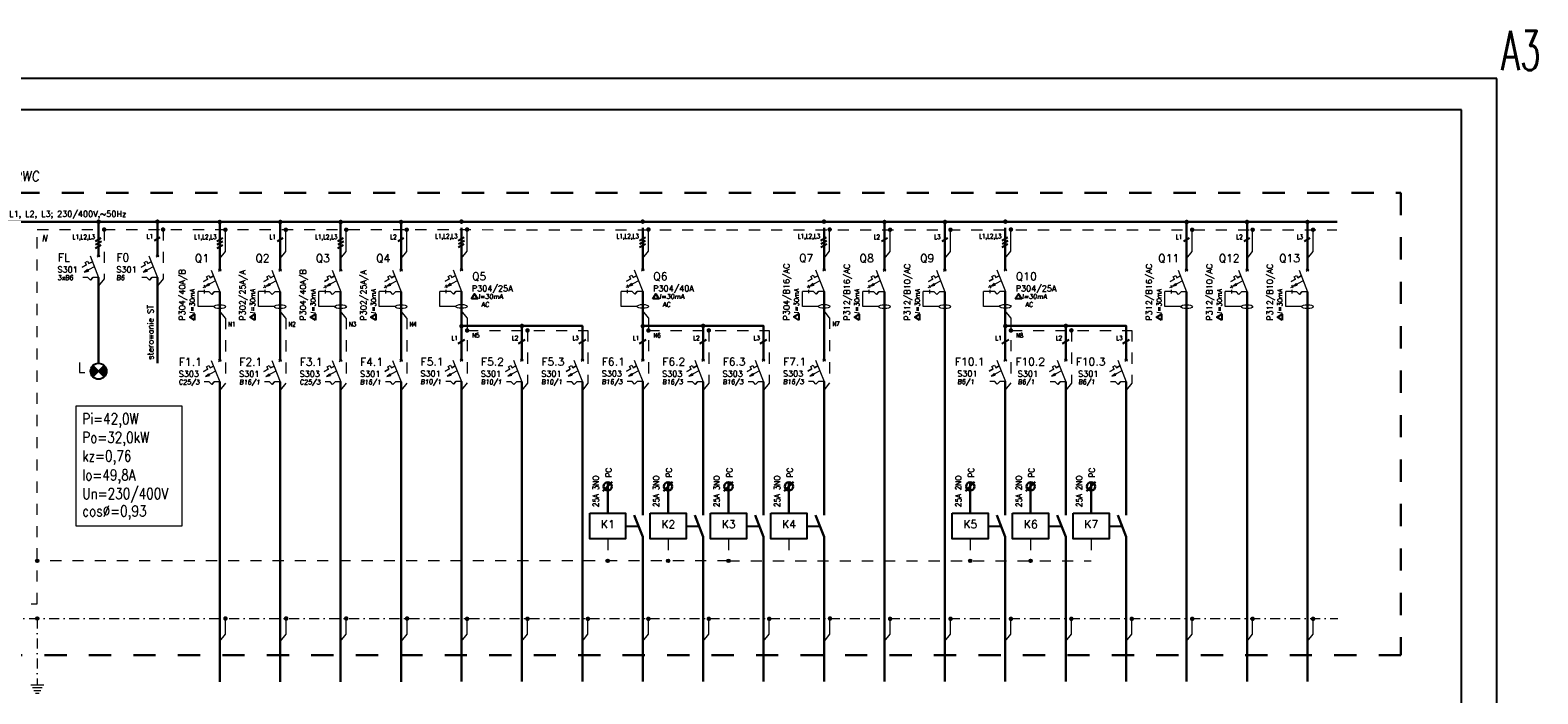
# Model space of a CAD drawing. Extents: x -558982 to 5119495, y -5290134 to 121759.
# Tile 165 of 256: x -486697 to -448428, y -15418 to 1444. Entities that reach past the tile are written whole.
import ezdxf

# ---------------------------------------------------------------- set-up
doc = ezdxf.new("R2010")
doc.units = 0
doc.header["$MEASUREMENT"] = 0
doc.linetypes.add('DASHDOT', pattern=[25.4, 12.7, -6.35, 0, -6.35])
doc.linetypes.add('Dashed', pattern=[564.444447, 282.222223, -282.222223])
for name, color, linetype, lineweight in [('$ IE INSTALACJA ELEKTRYCZNA', 1, 'Continuous', 30), ('$ IE_APARATY ELEKTRYCZNE', 7, 'Continuous', 0), ('$ IE_OPISY', 7, 'Continuous', 25), ('$ IE_SCHEMAT', 7, 'Continuous', 0)]:
    doc.layers.add(name, color=color, linetype=linetype, lineweight=lineweight)
doc.layers.add('$ IE TABELA', color=7, linetype='Continuous')
doc.styles.add('R', font='romans.shx', dxfattribs={"width": 0.85})
doc.styles.add('ROMANS', font='romans.shx', dxfattribs={"width": 0.85})

# ---------------------------------------------------------------- blocks, each defined once
blk = doc.blocks.new('lampka sygnalizacyjna')
at = {"layer": '$ IE_APARATY ELEKTRYCZNE', "linetype": 'Continuous', "lineweight": 25}
for points in [[(5543993.8, 5925075.6), (5543979.5, 5925089.9, 0.198912), (5543973.5, 5925075.6, 0.198912), (5543979.5, 5925061.2)], [(5544008.2, 5925061.2, 0.198912), (5544014.1, 5925075.6, 0.198912), (5544008.2, 5925089.9), (5543993.8, 5925075.6)]]:
    blk.add_hatch(color=1, dxfattribs=at).paths.add_polyline_path(points)
at = {"layer": '$ IE_APARATY ELEKTRYCZNE', "color": 1, "linetype": 'Continuous', "lineweight": 25}
for p, q in [((5544008.2, 5925061.2), (5543979.5, 5925089.9)), ((5543979.5, 5925061.2), (5544008.2, 5925089.9))]:
    blk.add_line(p, q, dxfattribs=at)
blk.add_circle((5543993.8, 5925075.6), 20.3, dxfattribs=at)
blk = doc.blocks.new('a3eee')
at = {"layer": '$ IE TABELA'}
for p, q in [((23930.8, 4176.8), (19730.8, 4176.8)), ((23930.8, 1206.8), (23930.8, 4176.8)), ((23840.8, 4096.8), (19890.8, 4096.8)), ((23840.8, 1286.8), (23840.8, 4096.8))]:
    blk.add_line(p, q, dxfattribs=at)
at = {"layer": '$ IE TABELA', "style": 'ROMANS', "width": 0.6168}
blk.add_text('A3', height=100, dxfattribs=at).set_placement((23941.8, 4197.5))
blk = doc.blocks.new('wyłącznik nadprądowy')
at = {"layer": '$ IE_APARATY ELEKTRYCZNE'}
h = blk.add_hatch(color=256, dxfattribs=at)
h.paths.add_polyline_path([(5544320.5, 5925082.2), (5544319.3, 5925084.4), (5544311.5, 5925077.3)])
h.paths.add_polyline_path([(5544320.5, 5925082.2), (5544311.5, 5925077.3), (5544321.7, 5925079.9)])
for p, q in [((5544326.1, 5925118.2), (5544347.7, 5925063.6)), ((5544317, 5925095.7), (5544306.2, 5925089.9)), ((5544306.2, 5925089.9), (5544317, 5925095.7)), ((5544336.9, 5925090.9), (5544311.5, 5925077.3)), ((5544336.9, 5925090.9), (5544311.5, 5925077.3)), ((5544311.5, 5925077.3), (5544319.3, 5925084.4)), ((5544311.5, 5925077.3), (5544321.7, 5925079.9)), ((5544313.8, 5925101.8), (5544319.9, 5925105.1)), ((5544313.8, 5925101.8), (5544319.9, 5925105.1)), ((5544313.8, 5925101.8), (5544319.9, 5925105.1)), ((5544317, 5925095.7), (5544313.8, 5925101.8)), ((5544317, 5925095.7), (5544313.8, 5925101.8)), ((5544317, 5925095.7), (5544313.8, 5925101.8)), ((5544319.3, 5925084.4), (5544321.7, 5925079.9)), ((5544319.9, 5925105.1), (5544323.2, 5925098.9)), ((5544319.9, 5925105.1), (5544323.2, 5925098.9)), ((5544319.9, 5925105.1), (5544323.2, 5925098.9)), ((5544331.9, 5925103.6), (5544323.2, 5925098.9)), ((5544323.2, 5925098.9), (5544331.9, 5925103.6)), ((5544320.7, 5925063.6), (5544308.1, 5925063.6)), ((5544320.7, 5925063.6), (5544308.1, 5925063.6)), ((5544327.1, 5925056.9), (5544320.7, 5925063.6)), ((5544327.1, 5925056.9), (5544320.7, 5925063.6)), ((5544327.1, 5925056.9), (5544333.5, 5925063.6)), ((5544333.5, 5925063.6), (5544327.1, 5925056.9)), ((5544347.7, 5925063.6), (5544333.5, 5925063.6)), ((5544347.7, 5925063.6), (5544333.5, 5925063.6))]:
    blk.add_line(p, q, dxfattribs=at)
for points in [[(5544344.2, 5925115.7), (5544351, 5925120.7)], [(5544351.1, 5925115.7), (5544344.3, 5925120.7)]]:
    blk.add_lwpolyline(points, dxfattribs=at)
blk = doc.blocks.new('*U1010')
at = {"layer": '$ IE_APARATY ELEKTRYCZNE'}
h = blk.add_hatch(color=256, dxfattribs=at)
h.paths.add_polyline_path([(2.4, 41.5), (1.1, 43.8), (-6.6, 36.7)])
h.paths.add_polyline_path([(2.4, 41.5), (-6.6, 36.7), (3.6, 39.2)])
for p, q in [((8, 77.6), (29.5, 23)), ((-11.9, 49.2), (-1.1, 55)), ((-1.1, 55), (-11.9, 49.2)), ((-10.9, 39.4), (-8.8, 35.5)), ((18.8, 50.3), (-6.6, 36.7)), ((18.8, 50.3), (-6.6, 36.7)), ((-6.6, 36.7), (1.1, 43.8)), ((-6.6, 36.7), (3.6, 39.2)), ((-4.4, 61.1), (1.8, 64.4)), ((-4.4, 61.1), (1.8, 64.4)), ((-4.4, 61.1), (1.8, 64.4)), ((-1.1, 55), (-4.4, 61.1)), ((-1.1, 55), (-4.4, 61.1)), ((-1.1, 55), (-4.4, 61.1)), ((1.1, 43.8), (3.6, 39.2)), ((1.8, 64.4), (5, 58.3)), ((1.8, 64.4), (5, 58.3)), ((1.8, 64.4), (5, 58.3)), ((5, 58.3), (13.8, 63)), ((13.8, 63), (5, 58.3)), ((-25.7, -15), (-25.7, 23.2)), ((-10, 23.2), (-25.7, 23.2)), ((-8.8, 35.5), (-13.8, 32.8)), ((-10, 27.4), (-10, 18.5)), ((-10, 27.4), (-10, 18.5)), ((2.6, 23), (-10, 23)), ((2.6, 23), (-10, 23)), ((-6.8, 31.6), (-8.8, 35.5)), ((9, 16.2), (2.6, 23)), ((9, 16.2), (2.6, 23)), ((15.4, 23), (9, 16.2)), ((9, 16.2), (15.4, 23)), ((29.5, 23), (15.4, 23)), ((29.5, 23), (15.4, 23)), ((15, -15), (-25.7, -15))]:
    blk.add_line(p, q, dxfattribs=at)
for points in [[(26.1, 75.1), (32.8, 80.1)], [(32.9, 75.1), (26.2, 80.1)]]:
    blk.add_lwpolyline(points, dxfattribs=at)
blk.add_ellipse((29.5, -15), major_axis=(-14.5, 0), ratio=0.333333, dxfattribs=at)
blk = doc.blocks.new('jkld')
at = {"layer": '$ IE_SCHEMAT', "color": 7, "linetype": 'Continuous'}
for p, q in [((622.567, 90.395), (622.567, 90.808)), ((622.417, 90.208), (622.567, 90.395))]:
    blk.add_line(p, q, dxfattribs=at)
at = {"layer": '$ IE_SCHEMAT', "color": 7, "linetype": 'Continuous', "const_width": 0.06, "flags": 128}
blk.add_lwpolyline([(622.537, 90.808, 1), (622.597, 90.808, 1)], format="xyb", close=True, dxfattribs=at)
blk = doc.blocks.new('*U1011')
at = {"layer": '$ IE_APARATY ELEKTRYCZNE'}
h = blk.add_hatch(color=256, dxfattribs=at)
h.paths.add_polyline_path([(2.4, 41.5), (1.1, 43.8), (-6.6, 36.7)])
h.paths.add_polyline_path([(2.4, 41.5), (-6.6, 36.7), (3.6, 39.2)])
for p, q in [((8, 77.6), (29.5, 23)), ((-11.9, 49.2), (-1.1, 55)), ((-1.1, 55), (-11.9, 49.2)), ((-10.9, 39.4), (-8.8, 35.5)), ((18.8, 50.3), (-6.6, 36.7)), ((18.8, 50.3), (-6.6, 36.7)), ((-6.6, 36.7), (1.1, 43.8)), ((-6.6, 36.7), (3.6, 39.2)), ((-4.4, 61.1), (1.8, 64.4)), ((-4.4, 61.1), (1.8, 64.4)), ((-4.4, 61.1), (1.8, 64.4)), ((-1.1, 55), (-4.4, 61.1)), ((-1.1, 55), (-4.4, 61.1)), ((-1.1, 55), (-4.4, 61.1)), ((1.1, 43.8), (3.6, 39.2)), ((1.8, 64.4), (5, 58.3)), ((1.8, 64.4), (5, 58.3)), ((1.8, 64.4), (5, 58.3)), ((5, 58.3), (13.8, 63)), ((13.8, 63), (5, 58.3)), ((-25.7, -15), (-25.7, 23.2)), ((-10, 23.2), (-25.7, 23.2)), ((-8.8, 35.5), (-13.8, 32.8)), ((-10, 27.4), (-10, 18.5)), ((-10, 27.4), (-10, 18.5)), ((2.6, 23), (-10, 23)), ((2.6, 23), (-10, 23)), ((-6.8, 31.6), (-8.8, 35.5)), ((9, 16.2), (2.6, 23)), ((9, 16.2), (2.6, 23)), ((15.4, 23), (9, 16.2)), ((9, 16.2), (15.4, 23)), ((29.5, 23), (15.4, 23)), ((29.5, 23), (15.4, 23)), ((15, -15), (-25.7, -15))]:
    blk.add_line(p, q, dxfattribs=at)
for points in [[(26.1, 75.1), (32.8, 80.1)], [(32.9, 75.1), (26.2, 80.1)]]:
    blk.add_lwpolyline(points, dxfattribs=at)
blk.add_ellipse((29.5, -15), major_axis=(-14.5, 0), ratio=0.333333, dxfattribs=at)
blk = doc.blocks.new('*U1014')
at = {"layer": '$ IE_APARATY ELEKTRYCZNE'}
h = blk.add_hatch(color=256, dxfattribs=at)
h.paths.add_polyline_path([(2.4, 41.5), (1.1, 43.8), (-6.6, 36.7)])
h.paths.add_polyline_path([(2.4, 41.5), (-6.6, 36.7), (3.6, 39.2)])
for p, q in [((8, 77.6), (29.5, 23)), ((-11.9, 49.2), (-1.1, 55)), ((-1.1, 55), (-11.9, 49.2)), ((-10.9, 39.4), (-8.8, 35.5)), ((18.8, 50.3), (-6.6, 36.7)), ((18.8, 50.3), (-6.6, 36.7)), ((-6.6, 36.7), (1.1, 43.8)), ((-6.6, 36.7), (3.6, 39.2)), ((-4.4, 61.1), (1.8, 64.4)), ((-4.4, 61.1), (1.8, 64.4)), ((-4.4, 61.1), (1.8, 64.4)), ((-1.1, 55), (-4.4, 61.1)), ((-1.1, 55), (-4.4, 61.1)), ((-1.1, 55), (-4.4, 61.1)), ((1.1, 43.8), (3.6, 39.2)), ((1.8, 64.4), (5, 58.3)), ((1.8, 64.4), (5, 58.3)), ((1.8, 64.4), (5, 58.3)), ((5, 58.3), (13.8, 63)), ((13.8, 63), (5, 58.3)), ((-25.7, -15), (-25.7, 23.2)), ((-10, 23.2), (-25.7, 23.2)), ((-8.8, 35.5), (-13.8, 32.8)), ((-10, 27.4), (-10, 18.5)), ((-10, 27.4), (-10, 18.5)), ((2.6, 23), (-10, 23)), ((2.6, 23), (-10, 23)), ((-6.8, 31.6), (-8.8, 35.5)), ((9, 16.2), (2.6, 23)), ((9, 16.2), (2.6, 23)), ((15.4, 23), (9, 16.2)), ((9, 16.2), (15.4, 23)), ((29.5, 23), (15.4, 23)), ((29.5, 23), (15.4, 23)), ((15, -15), (-25.7, -15))]:
    blk.add_line(p, q, dxfattribs=at)
for points in [[(26.1, 75.1), (32.8, 80.1)], [(32.9, 75.1), (26.2, 80.1)]]:
    blk.add_lwpolyline(points, dxfattribs=at)
blk.add_ellipse((29.5, -15), major_axis=(-14.5, 0), ratio=0.333333, dxfattribs=at)
blk = doc.blocks.new('*U1017')
at = {"layer": '$ IE_APARATY ELEKTRYCZNE'}
h = blk.add_hatch(color=256, dxfattribs=at)
h.paths.add_polyline_path([(2.4, 41.5), (1.1, 43.8), (-6.6, 36.7)])
h.paths.add_polyline_path([(2.4, 41.5), (-6.6, 36.7), (3.6, 39.2)])
for p, q in [((8, 77.6), (29.5, 23)), ((-11.9, 49.2), (-1.1, 55)), ((-1.1, 55), (-11.9, 49.2)), ((-10.9, 39.4), (-8.8, 35.5)), ((18.8, 50.3), (-6.6, 36.7)), ((18.8, 50.3), (-6.6, 36.7)), ((-6.6, 36.7), (1.1, 43.8)), ((-6.6, 36.7), (3.6, 39.2)), ((-4.4, 61.1), (1.8, 64.4)), ((-4.4, 61.1), (1.8, 64.4)), ((-4.4, 61.1), (1.8, 64.4)), ((-1.1, 55), (-4.4, 61.1)), ((-1.1, 55), (-4.4, 61.1)), ((-1.1, 55), (-4.4, 61.1)), ((1.1, 43.8), (3.6, 39.2)), ((1.8, 64.4), (5, 58.3)), ((1.8, 64.4), (5, 58.3)), ((1.8, 64.4), (5, 58.3)), ((5, 58.3), (13.8, 63)), ((13.8, 63), (5, 58.3)), ((-25.7, -15), (-25.7, 23.2)), ((-10, 23.2), (-25.7, 23.2)), ((-8.8, 35.5), (-13.8, 32.8)), ((-10, 27.4), (-10, 18.5)), ((-10, 27.4), (-10, 18.5)), ((2.6, 23), (-10, 23)), ((2.6, 23), (-10, 23)), ((-6.8, 31.6), (-8.8, 35.5)), ((9, 16.2), (2.6, 23)), ((9, 16.2), (2.6, 23)), ((15.4, 23), (9, 16.2)), ((9, 16.2), (15.4, 23)), ((29.5, 23), (15.4, 23)), ((29.5, 23), (15.4, 23)), ((15, -15), (-25.7, -15))]:
    blk.add_line(p, q, dxfattribs=at)
for points in [[(26.1, 75.1), (32.8, 80.1)], [(32.9, 75.1), (26.2, 80.1)]]:
    blk.add_lwpolyline(points, dxfattribs=at)
blk.add_ellipse((29.5, -15), major_axis=(-14.5, 0), ratio=0.333333, dxfattribs=at)
blk = doc.blocks.new('*U1019')
at = {"layer": '$ IE_APARATY ELEKTRYCZNE'}
h = blk.add_hatch(color=256, dxfattribs=at)
h.paths.add_polyline_path([(2.4, 41.5), (1.1, 43.8), (-6.6, 36.7)])
h.paths.add_polyline_path([(2.4, 41.5), (-6.6, 36.7), (3.6, 39.2)])
for p, q in [((8, 77.6), (29.5, 23)), ((-11.9, 49.2), (-1.1, 55)), ((-1.1, 55), (-11.9, 49.2)), ((-10.9, 39.4), (-8.8, 35.5)), ((18.8, 50.3), (-6.6, 36.7)), ((18.8, 50.3), (-6.6, 36.7)), ((-6.6, 36.7), (1.1, 43.8)), ((-6.6, 36.7), (3.6, 39.2)), ((-4.4, 61.1), (1.8, 64.4)), ((-4.4, 61.1), (1.8, 64.4)), ((-4.4, 61.1), (1.8, 64.4)), ((-1.1, 55), (-4.4, 61.1)), ((-1.1, 55), (-4.4, 61.1)), ((-1.1, 55), (-4.4, 61.1)), ((1.1, 43.8), (3.6, 39.2)), ((1.8, 64.4), (5, 58.3)), ((1.8, 64.4), (5, 58.3)), ((1.8, 64.4), (5, 58.3)), ((5, 58.3), (13.8, 63)), ((13.8, 63), (5, 58.3)), ((-25.7, -15), (-25.7, 23.2)), ((-10, 23.2), (-25.7, 23.2)), ((-8.8, 35.5), (-13.8, 32.8)), ((-10, 27.4), (-10, 18.5)), ((-10, 27.4), (-10, 18.5)), ((2.6, 23), (-10, 23)), ((2.6, 23), (-10, 23)), ((-6.8, 31.6), (-8.8, 35.5)), ((9, 16.2), (2.6, 23)), ((9, 16.2), (2.6, 23)), ((15.4, 23), (9, 16.2)), ((9, 16.2), (15.4, 23)), ((29.5, 23), (15.4, 23)), ((29.5, 23), (15.4, 23)), ((15, -15), (-25.7, -15))]:
    blk.add_line(p, q, dxfattribs=at)
for points in [[(26.1, 75.1), (32.8, 80.1)], [(32.9, 75.1), (26.2, 80.1)]]:
    blk.add_lwpolyline(points, dxfattribs=at)
blk.add_ellipse((29.5, -15), major_axis=(-14.5, 0), ratio=0.333333, dxfattribs=at)

msp = doc.modelspace()

# ---------------------------------------------------------------- linework, layer by layer
at = {"layer": '$ IE INSTALACJA ELEKTRYCZNA', "color": 7, "linetype": 'Dashed', "lineweight": 0}
for points in [[(-487234, -13132), (-486516, -13132), (-486516, -13131), (-486516, -3622)], [(-486516, -3622), (-453528, -3631)], [(-468971, -11482), (-468971, -12038), (-486516, -12038)], [(-472038, -11482), (-472038, -12037)], [(-470505, -11482), (-470505, -12038)], [(-467437, -11482), (-467437, -12037)], [(-462836, -11482), (-462836, -12037)], [(-461302, -11482), (-461302, -12038)], [(-459768, -11482), (-459768, -12038)], [(-468971, -12038), (-459768, -12038)]]:
    msp.add_lwpolyline(points, dxfattribs=at)
at = {"layer": '$ IE INSTALACJA ELEKTRYCZNA', "color": 7, "linetype": 'DASHDOT', "lineweight": 0, "ltscale": 20}
for points in [[(-487234, -13503), (-453507, -13503)], [(-486516, -13503), (-486516, -15184)]]:
    msp.add_lwpolyline(points, dxfattribs=at)
at = {"layer": '$ IE_OPISY', "lineweight": 0, "ltscale": 50}
for points in [[(-486680, -15184), (-486352, -15184)], [(-486641, -15257), (-486391, -15257)], [(-486602, -15329), (-486429, -15329)], [(-486563, -15401), (-486468, -15401)]]:
    msp.add_lwpolyline(points, dxfattribs=at)
at = {"layer": '$ IE_SCHEMAT', "color": 1, "linetype": 'Continuous', "lineweight": 30}
for p, q in [((-481883, -3430), (-481883, -4655)), ((-480350, -3430), (-480350, -4655)), ((-478816, -3430), (-478816, -4655)), ((-477282, -3430), (-477282, -4655)), ((-465012, -3430), (-465012, -4655)), ((-463478, -3430), (-463478, -4655)), ((-457343, -3430), (-457343, -4655)), ((-455810, -3430), (-455810, -4655)), ((-454276, -3430), (-454276, -4655)), ((-475748, -3576), (-475748, -4648)), ((-471147, -3576), (-471147, -4648)), ((-466546, -3576), (-466546, -4648)), ((-461945, -3576), (-461945, -4648)), ((-481883, -5206), (-481883, -6956)), ((-480350, -5206), (-480350, -6956)), ((-478816, -5206), (-478816, -6956)), ((-477282, -5206), (-477282, -6956)), ((-475748, -5199), (-475748, -6949)), ((-471147, -5199), (-471147, -6949)), ((-466546, -5199), (-466546, -6949)), ((-465012, -5206), (-465012, -7492)), ((-463478, -5206), (-463478, -7492)), ((-461945, -5199), (-461945, -6949)), ((-457343, -5206), (-457343, -7492)), ((-455810, -5206), (-455810, -7492)), ((-454276, -5206), (-454276, -7492)), ((-475748, -7485), (-475748, -15103)), ((-474215, -7488), (-474215, -15106)), ((-472681, -7488), (-472681, -15106)), ((-471147, -7485), (-471147, -10881)), ((-469613, -7488), (-469613, -10881)), ((-468080, -7488), (-468080, -10881)), ((-466546, -7485), (-466546, -10881)), ((-461945, -7485), (-461945, -10881)), ((-460411, -7488), (-460411, -10881)), ((-458877, -7488), (-458877, -10881)), ((-481883, -10031), (-481883, -15110)), ((-480350, -10031), (-480350, -15110)), ((-478816, -10031), (-478816, -15110)), ((-477282, -10031), (-477282, -15110)), ((-471147, -11428), (-471147, -15103)), ((-469613, -11428), (-469613, -15106)), ((-468080, -11428), (-468080, -15106)), ((-466546, -11428), (-466546, -15103)), ((-461945, -11428), (-461945, -15103)), ((-460411, -11428), (-460411, -15106)), ((-458877, -11428), (-458877, -15106))]:
    msp.add_line(p, q, dxfattribs=at)
at = {"layer": '$ IE_SCHEMAT', "color": 7, "linetype": 'Dashed'}
for p, q in [((-484819, -3622), (-484819, -4875)), ((-483324, -3622), (-483324, -4875)), ((-481741, -5871), (-481883, -5693)), ((-480207, -5871), (-480350, -5693)), ((-478674, -5871), (-478816, -5693)), ((-477140, -5871), (-477282, -5693)), ((-475606, -5864), (-475748, -5686)), ((-471005, -5864), (-471147, -5686)), ((-466404, -5864), (-466546, -5686)), ((-461802, -5864), (-461945, -5686)), ((-481741, -5871), (-481741, -7526)), ((-480207, -5871), (-480207, -7526)), ((-478674, -5871), (-478674, -7526)), ((-477140, -5871), (-477140, -7526)), ((-475606, -5864), (-475606, -7519)), ((-471005, -5864), (-471005, -7519)), ((-466404, -5864), (-466404, -7519)), ((-461802, -5864), (-461802, -7519)), ((-475606, -6184), (-472539, -6184)), ((-474072, -6184), (-474072, -7522)), ((-472539, -6184), (-472539, -7522)), ((-471005, -6184), (-467937, -6184)), ((-469471, -6184), (-469471, -7522)), ((-467937, -6184), (-467937, -7522)), ((-461802, -6184), (-458735, -6184)), ((-460269, -6184), (-460269, -7522)), ((-458735, -6184), (-458735, -7522))]:
    msp.add_line(p, q, dxfattribs=at)
at = {"layer": '$ IE_SCHEMAT', "color": 7, "linetype": 'Continuous', "lineweight": 25}
for p, q in [((-483539, -3900), (-483393, -3816)), ((-475830, -3898), (-475684, -3814)), ((-471228, -3898), (-471082, -3814)), ((-466627, -3898), (-466481, -3814)), ((-462026, -3898), (-461880, -3814)), ((-485042, -3917), (-484896, -3832)), ((-485039, -4091), (-484894, -4007)), ((-485034, -4000), (-484888, -3916)), ((-481956, -3917), (-481810, -3832)), ((-481953, -4091), (-481808, -4007)), ((-481948, -4000), (-481802, -3916)), ((-480422, -3917), (-480277, -3832)), ((-478889, -3917), (-478743, -3832)), ((-478886, -4091), (-478740, -4007)), ((-478880, -4000), (-478735, -3916)), ((-477355, -3917), (-477209, -3832)), ((-475827, -4073), (-475681, -3988)), ((-475821, -3981), (-475675, -3897)), ((-471226, -4073), (-471080, -3988)), ((-471220, -3981), (-471074, -3897)), ((-466624, -4073), (-466478, -3988)), ((-466619, -3981), (-466473, -3897)), ((-465085, -3917), (-464939, -3832)), ((-463551, -3917), (-463405, -3832)), ((-462023, -4073), (-461877, -3988)), ((-462017, -3981), (-461872, -3897)), ((-457416, -3917), (-457270, -3832)), ((-455882, -3917), (-455737, -3832)), ((-454349, -3917), (-454203, -3832)), ((-475834, -6518), (-475663, -6419)), ((-474300, -6518), (-474129, -6419)), ((-472766, -6518), (-472596, -6419)), ((-471232, -6518), (-471062, -6419)), ((-469699, -6518), (-469528, -6419)), ((-468165, -6518), (-467994, -6419)), ((-462030, -6518), (-461859, -6419)), ((-460496, -6518), (-460326, -6419)), ((-458962, -6518), (-458792, -6419))]:
    msp.add_line(p, q, dxfattribs=at)
at = {"layer": '$ IE_SCHEMAT', "color": 7, "linetype": 'Dashed', "ltscale": 50}
for p, q in [((-481741, -4176), (-481741, -3627)), ((-480207, -4176), (-480207, -3627)), ((-478674, -4176), (-478674, -3627)), ((-477140, -4176), (-477140, -3627)), ((-475606, -4170), (-475606, -3621)), ((-471005, -4170), (-471005, -3621)), ((-466404, -4170), (-466404, -3621)), ((-464870, -4176), (-464870, -3627)), ((-463336, -4176), (-463336, -3627)), ((-461802, -4170), (-461802, -3621)), ((-457201, -4176), (-457201, -3627)), ((-455667, -4176), (-455667, -3627)), ((-454134, -4176), (-454134, -3627)), ((-481883, -4354), (-481741, -4176)), ((-480350, -4354), (-480207, -4176)), ((-478816, -4354), (-478674, -4176)), ((-477282, -4354), (-477140, -4176)), ((-475748, -4347), (-475606, -4170)), ((-471147, -4347), (-471005, -4170)), ((-466546, -4347), (-466404, -4170)), ((-465012, -4354), (-464870, -4176)), ((-463478, -4354), (-463336, -4176)), ((-461945, -4347), (-461802, -4170)), ((-457343, -4354), (-457201, -4176)), ((-455810, -4354), (-455667, -4176)), ((-454276, -4354), (-454134, -4176)), ((-484819, -4875), (-484961, -5052)), ((-483324, -4875), (-483466, -5052)), ((-481741, -7526), (-481883, -7704)), ((-480207, -7526), (-480350, -7704)), ((-478674, -7526), (-478816, -7704)), ((-477140, -7526), (-477282, -7704)), ((-475606, -7519), (-475748, -7696)), ((-474072, -7522), (-474215, -7700)), ((-472539, -7522), (-472681, -7700)), ((-471005, -7519), (-471147, -7696)), ((-469471, -7522), (-469613, -7700)), ((-467937, -7522), (-468080, -7700)), ((-466404, -7519), (-466546, -7696)), ((-461802, -7519), (-461945, -7696)), ((-460269, -7522), (-460411, -7700)), ((-458735, -7522), (-458877, -7700))]:
    msp.add_line(p, q, dxfattribs=at)
at = {"layer": '$ IE_SCHEMAT', "linetype": 'Continuous', "lineweight": 30}
for p, q in [((-472038, -10042), (-472038, -10827)), ((-470505, -10042), (-470505, -10827)), ((-468971, -10042), (-468971, -10827)), ((-467437, -10042), (-467437, -10827)), ((-462836, -10042), (-462836, -10827)), ((-461302, -10042), (-461302, -10827)), ((-459768, -10042), (-459768, -10827)), ((-471362, -10881), (-471147, -11428)), ((-469829, -10881), (-469613, -11428)), ((-468295, -10881), (-468080, -11428)), ((-466761, -10881), (-466546, -11428)), ((-462160, -10881), (-461945, -11428)), ((-460626, -10881), (-460411, -11428)), ((-459092, -10881), (-458877, -11428))]:
    msp.add_line(p, q, dxfattribs=at)
at = {"layer": '$ IE_SCHEMAT', "color": 3, "linetype": 'Dashed', "lineweight": 30, "ltscale": 2}
msp.add_lwpolyline([(-489283, -2690), (-451903, -2690), (-451903, -14434), (-489283, -14434)], close=True, dxfattribs=at)
at = {"layer": '$ IE_SCHEMAT', "color": 1, "linetype": 'Continuous', "lineweight": 30}
for points in [[(-487354, -3422), (-453520, -3422)], [(-484961, -4294), (-484961, -3422)], [(-483466, -4294), (-483466, -3422)], [(-484961, -7019), (-484961, -4840)], [(-483466, -7019), (-483466, -4840)], [(-481883, -6946), (-481883, -6074)], [(-480350, -6946), (-480350, -6074)], [(-478816, -6946), (-478816, -6074)], [(-477282, -6946), (-477282, -6074)], [(-475748, -6938), (-475748, -6067)], [(-472681, -6070), (-472681, -6070), (-475748, -6070)], [(-474215, -6942), (-474215, -6070)], [(-472681, -6942), (-472681, -6070)], [(-471147, -6938), (-471147, -6067)], [(-468080, -6070), (-468080, -6070), (-471147, -6070)], [(-469613, -6942), (-469613, -6070)], [(-468080, -6942), (-468080, -6070)], [(-466546, -6938), (-466546, -6067)], [(-465012, -6946), (-465012, -6074)], [(-463478, -6946), (-463478, -6074)], [(-461945, -6938), (-461945, -6067)], [(-458877, -6070), (-458877, -6070), (-461945, -6070)], [(-460411, -6942), (-460411, -6070)], [(-458877, -6942), (-458877, -6070)], [(-457343, -6946), (-457343, -6074)], [(-455810, -6946), (-455810, -6074)], [(-454276, -6946), (-454276, -6074)], [(-481883, -10031), (-481883, -7492)], [(-480350, -10031), (-480350, -7492)], [(-478816, -10031), (-478816, -7492)], [(-477282, -10031), (-477282, -7492)], [(-465012, -15106), (-465012, -7492)], [(-463478, -15106), (-463478, -7492)], [(-457343, -15106), (-457343, -7492)], [(-455810, -15106), (-455810, -7492)], [(-454276, -15106), (-454276, -7492)]]:
    msp.add_lwpolyline(points, dxfattribs=at)
at = {"layer": '$ IE_SCHEMAT', "color": 7, "linetype": 'Continuous', "flags": 128}
for points, const_width in [([(-484989, -3422, 1), (-484932, -3422, 1)], 56.9), ([(-483494, -3422, 1), (-483438, -3422, 1)], 56.9), ([(-484847, -3622, 1), (-484790, -3622, 1)], 56.9), ([(-483352, -3622, 1), (-483295, -3622, 1)], 56.9), ([(-481770, -3627, 1), (-481713, -3627, 1)], 56.9), ([(-480236, -3627, 1), (-480179, -3627, 1)], 56.9), ([(-478702, -3627, 1), (-478645, -3627, 1)], 56.9), ([(-477168, -3627, 1), (-477111, -3627, 1)], 56.9), ([(-475635, -3621, 1), (-475578, -3621, 1)], 56.9), ([(-471033, -3621, 1), (-470976, -3621, 1)], 56.9), ([(-466432, -3621, 1), (-466375, -3621, 1)], 56.9), ([(-464898, -3627, 1), (-464841, -3627, 1)], 56.9), ([(-463365, -3627, 1), (-463308, -3627, 1)], 56.9), ([(-461831, -3621, 1), (-461774, -3621, 1)], 56.9), ([(-457230, -3627, 1), (-457173, -3627, 1)], 56.9), ([(-455696, -3627, 1), (-455639, -3627, 1)], 56.9), ([(-454162, -3627, 1), (-454105, -3627, 1)], 56.9), ([(-486541, -12038, 1), (-486490, -12038, 1)], 51.3), ([(-472064, -12038, 1), (-472013, -12038, 1)], 51.3), ([(-470530, -12038, 1), (-470479, -12038, 1)], 51.3), ([(-468996, -12038, 1), (-468945, -12038, 1)], 51.3), ([(-462861, -12038, 1), (-462810, -12038, 1)], 51.3), ([(-461328, -12038, 1), (-461276, -12038, 1)], 51.3), ([(-486541, -13503, 1), (-486490, -13503, 1)], 51.3)]:
    msp.add_lwpolyline(points, format="xyb", close=True, dxfattribs=dict(at, const_width=const_width))
at = {"layer": '$ IE_SCHEMAT', "linetype": 'Continuous', "ltscale": 50, "const_width": 56.9, "flags": 128}
for points in [[(-481912, -3430, 1), (-481855, -3430, 1)], [(-480378, -3430, 1), (-480321, -3430, 1)], [(-478844, -3430, 1), (-478787, -3430, 1)], [(-477310, -3430, 1), (-477254, -3430, 1)], [(-475777, -3421, 1), (-475720, -3421, 1)], [(-471175, -3421, 1), (-471119, -3421, 1)], [(-466574, -3421, 1), (-466517, -3421, 1)], [(-465040, -3430, 1), (-464984, -3430, 1)], [(-463507, -3430, 1), (-463450, -3430, 1)], [(-461973, -3421, 1), (-461916, -3421, 1)], [(-457372, -3430, 1), (-457315, -3430, 1)], [(-455838, -3430, 1), (-455781, -3430, 1)], [(-454304, -3430, 1), (-454247, -3430, 1)], [(-475777, -6074, 1), (-475720, -6074, 1)], [(-474243, -6070, 1), (-474186, -6070, 1)], [(-471175, -6074, 1), (-471119, -6074, 1)], [(-469642, -6070, 1), (-469585, -6070, 1)], [(-461973, -6074, 1), (-461916, -6074, 1)], [(-460439, -6070, 1), (-460382, -6070, 1)], [(-475635, -6187, 1), (-475578, -6187, 1)], [(-474101, -6184, 1), (-474044, -6184, 1)], [(-471033, -6187, 1), (-470976, -6187, 1)], [(-469500, -6184, 1), (-469443, -6184, 1)], [(-461831, -6187, 1), (-461774, -6187, 1)], [(-460297, -6184, 1), (-460240, -6184, 1)]]:
    msp.add_lwpolyline(points, format="xyb", close=True, dxfattribs=at)
at = {"layer": '$ IE_SCHEMAT', "color": 7, "linetype": 'Continuous', "lineweight": 25}
for points in [[(-475495, -5381), (-475416, -5258), (-475338, -5381), (-475495, -5381)], [(-470894, -5381), (-470815, -5258), (-470737, -5381), (-470894, -5381)], [(-461691, -5381), (-461613, -5258), (-461534, -5381), (-461691, -5381)], [(-482524, -5927), (-482647, -5848), (-482524, -5770), (-482524, -5927)], [(-480990, -5927), (-481113, -5848), (-480990, -5770), (-480990, -5927)], [(-479456, -5927), (-479580, -5848), (-479456, -5770), (-479456, -5927)], [(-477923, -5927), (-478046, -5848), (-477923, -5770), (-477923, -5927)], [(-467186, -5920), (-467310, -5841), (-467186, -5762), (-467186, -5920)], [(-465653, -5927), (-465776, -5848), (-465653, -5770), (-465653, -5927)], [(-464119, -5927), (-464242, -5848), (-464119, -5770), (-464119, -5927)], [(-457984, -5927), (-458107, -5848), (-457984, -5770), (-457984, -5927)], [(-456450, -5927), (-456573, -5848), (-456450, -5770), (-456450, -5927)], [(-454916, -5927), (-455040, -5848), (-454916, -5770), (-454916, -5927)]]:
    msp.add_lwpolyline(points, dxfattribs=at)
at = {"layer": '$ IE_SCHEMAT', "ltscale": 10}
msp.add_lwpolyline([(-485525, -8101), (-482849, -8101), (-482849, -11160), (-485525, -11160)], close=True, dxfattribs=at)
at = {"layer": '$ IE_SCHEMAT', "linetype": 'Continuous', "lineweight": 30}
for points in [[(-472157, -10266), (-471926, -10035)], [(-470623, -10266), (-470392, -10035)], [(-469089, -10266), (-468858, -10035)], [(-467556, -10266), (-467324, -10035)], [(-462954, -10266), (-462723, -10035)], [(-461421, -10266), (-461189, -10035)], [(-459887, -10266), (-459656, -10035)]]:
    msp.add_lwpolyline(points, dxfattribs=at)
at = {"layer": '$ IE_SCHEMAT', "lineweight": 25}
for points in [[(-472495, -10827), (-471582, -10827), (-471582, -11482), (-472495, -11482)], [(-470961, -10827), (-470048, -10827), (-470048, -11482), (-470961, -11482)], [(-469427, -10827), (-468514, -10827), (-468514, -11482), (-469427, -11482)], [(-467894, -10827), (-466980, -10827), (-466980, -11482), (-467894, -11482)], [(-463292, -10827), (-462379, -10827), (-462379, -11482), (-463292, -11482)], [(-461759, -10827), (-460846, -10827), (-460846, -11482), (-461759, -11482)], [(-460225, -10827), (-459312, -10827), (-459312, -11482), (-460225, -11482)]]:
    msp.add_lwpolyline(points, close=True, dxfattribs=at)
for points in [[(-471582, -11155), (-471255, -11155)], [(-470048, -11155), (-469721, -11155)], [(-468514, -11155), (-468187, -11155)], [(-466980, -11155), (-466654, -11155)], [(-462379, -11155), (-462052, -11155)], [(-460846, -11155), (-460519, -11155)], [(-459312, -11155), (-458985, -11155)]]:
    msp.add_lwpolyline(points, dxfattribs=at)
at = {"layer": '$ IE_SCHEMAT', "color": 7}
for centre in [(-484961, -3422), (-483466, -3422), (-486516, -12038), (-472038, -12038), (-470505, -12038), (-468971, -12038), (-462836, -12038), (-461302, -12038), (-486516, -13503)]:
    msp.add_circle(centre, 42.5, dxfattribs=at)
at = {"layer": '$ IE_SCHEMAT', "linetype": 'Continuous', "lineweight": 30}
for centre in [(-472038, -10147), (-470505, -10147), (-468971, -10147), (-467437, -10147), (-462836, -10147), (-461302, -10147), (-459768, -10147)]:
    msp.add_circle(centre, 106, dxfattribs=at)

# ---------------------------------------------------------------- block references
at = {"layer": '$ IE TABELA', "transparency": 33554687, "xscale": 10, "yscale": 10, "zscale": 10}
msp.add_blockref('a3eee', (-688778, -41549), dxfattribs=at)
at = {"layer": '$ IE_APARATY ELEKTRYCZNE', "xscale": 10, "yscale": 10, "zscale": 10}
for name, p in [('wyłącznik nadprądowy', (-55928437, -59255476)), ('wyłącznik nadprądowy', (-55926942, -59255476)), ('*U1010', (-482178, -5431)), ('*U1010', (-480644, -5431)), ('*U1010', (-479110, -5431)), ('*U1010', (-477577, -5431)), ('*U1011', (-476043, -5424)), ('*U1014', (-471442, -5424)), ('*U1017', (-466840, -5424)), ('*U1010', (-465307, -5431)), ('*U1010', (-463773, -5431)), ('*U1019', (-462239, -5424)), ('*U1010', (-457638, -5431)), ('*U1010', (-456104, -5431)), ('*U1010', (-454570, -5431)), ('wyłącznik nadprądowy', (-55925360, -59258128)), ('wyłącznik nadprądowy', (-55923826, -59258128)), ('wyłącznik nadprądowy', (-55922292, -59258128)), ('wyłącznik nadprądowy', (-55920759, -59258128)), ('wyłącznik nadprądowy', (-55919225, -59258121)), ('wyłącznik nadprądowy', (-55917691, -59258124)), ('wyłącznik nadprądowy', (-55916157, -59258124)), ('wyłącznik nadprądowy', (-55914624, -59258121)), ('wyłącznik nadprądowy', (-55913090, -59258124)), ('wyłącznik nadprądowy', (-55911556, -59258124)), ('wyłącznik nadprądowy', (-55910022, -59258121)), ('wyłącznik nadprądowy', (-55905421, -59258121)), ('wyłącznik nadprądowy', (-55903887, -59258124)), ('wyłącznik nadprądowy', (-55902354, -59258124))]:
    msp.add_blockref(name, p, dxfattribs=at)
at = {"layer": '$ IE_APARATY ELEKTRYCZNE', "linetype": 'Dashed', "lineweight": 30, "xscale": 10, "yscale": 10, "zscale": 10}
msp.add_blockref('lampka sygnalizacyjna', (-55924899, -59257977), dxfattribs=at)
at = {"layer": '$ IE_SCHEMAT'}
for p, xscale, yscale, zscale in [((-1075615, -100126), 953.9134579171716, 953.9134579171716, 953.9134579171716), ((-1074074, -100126), 953.9134579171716, 953.9134579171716, 953.9134579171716), ((-1072548, -100126), 953.9134579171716, 953.9134579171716, 953.9134579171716), ((-1071006, -100126), 953.9134579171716, 953.9134579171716, 953.9134579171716), ((-1065566, -99563), 947.6250000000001, 947.6250000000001, 947.6250000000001), ((-1064033, -99563), 947.6250000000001, 947.6250000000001, 947.6250000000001), ((-1062499, -99563), 947.6250000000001, 947.6250000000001, 947.6250000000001), ((-1060965, -99563), 947.6250000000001, 947.6250000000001, 947.6250000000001), ((-1059431, -99563), 947.6250000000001, 947.6250000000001, 947.6250000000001), ((-1057898, -99563), 947.6250000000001, 947.6250000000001, 947.6250000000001), ((-1060270, -100126), 953.9134579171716, 953.9134579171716, 953.9134579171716), ((-1054830, -99563), 947.6250000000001, 947.6250000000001, 947.6250000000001), ((-1053296, -99563), 947.6250000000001, 947.6250000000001, 947.6250000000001), ((-1051763, -99563), 947.6250000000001, 947.6250000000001, 947.6250000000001), ((-1050229, -99563), 947.6250000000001, 947.6250000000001, 947.6250000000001), ((-1048695, -99563), 947.6250000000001, 947.6250000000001, 947.6250000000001), ((-1047161, -99563), 947.6250000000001, 947.6250000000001, 947.6250000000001), ((-1045628, -99563), 947.6250000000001, 947.6250000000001, 947.6250000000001), ((-1044094, -99563), 947.6250000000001, 947.6250000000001, 947.6250000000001)]:
    msp.add_blockref('jkld', p, dxfattribs=dict(at, xscale=xscale, yscale=yscale, zscale=zscale))

# ---------------------------------------------------------------- texts
at = {"layer": '$ IE INSTALACJA ELEKTRYCZNA', "color": 7, "linetype": 'Dashed', "lineweight": 0, "style": 'ROMANS', "oblique": 10, "width": 0.8}
msp.add_text('N', height=170, dxfattribs=at).set_placement((-486400, -3925))
at = {"layer": '$ IE INSTALACJA ELEKTRYCZNA', "color": 7, "linetype": 'Dashed', "lineweight": 0, "style": 'ROMANS', "width": 0.9}
for s, p in [('PC', (-471938, -9917)), ('PC', (-470407, -9920)), ('PC', (-468873, -9920)), ('PC', (-467337, -9917)), ('PC', (-462736, -9917)), ('PC', (-461205, -9920)), ('PC', (-459671, -9920)), ('25A 3NO', (-472265, -10671)), ('25A 3NO', (-470731, -10671)), ('25A 3NO', (-469197, -10671)), ('25A 3NO', (-467664, -10671)), ('25A 2NO', (-463062, -10671)), ('25A 2NO', (-461529, -10671)), ('25A 2NO', (-459995, -10671))]:
    msp.add_text(s, height=150, rotation=90, dxfattribs=at).set_placement(p)
at = {"layer": '$ IE INSTALACJA ELEKTRYCZNA', "color": 7, "linetype": 'Dashed', "lineweight": 0, "style": 'ROMANS'}
for s, p in [('K1', (-472210, -11209)), ('K2', (-470676, -11209)), ('K3', (-469142, -11209)), ('K4', (-467609, -11209)), ('K5', (-463007, -11209)), ('K6', (-461474, -11209)), ('K7', (-459940, -11209))]:
    msp.add_text(s, height=200, dxfattribs=at).set_placement(p)
at = {"layer": '$ IE_OPISY', "color": 7, "linetype": 'Continuous', "lineweight": 25, "style": 'ROMANS'}
msp.add_text('L', height=250, dxfattribs=at).set_placement((-485483, -7251))
at = {"layer": '$ IE_OPISY', "lineweight": -2, "insert": (-489225, -2142), "char_height": 250, "attachment_point": 1, "style": 'R'}
msp.add_mtext_dynamic_manual_height_columns('{\\Q6;\\W0.95;proj. tablica RWC}', width=19698.09, gutter_width=40, heights=[0], dxfattribs=at)
at = {"layer": '$ IE_SCHEMAT', "color": 7, "linetype": 'Continuous', "lineweight": 25, "style": 'ROMANS'}
for s, height, p in [('L1, L2, L3; 230/400V,~50Hz', 150, (-487227, -3299)), ('S301', 150, (-486003, -4713)), ('FL', 200, (-485991, -4432)), ('S301', 150, (-484508, -4713)), ('F0', 200, (-484505, -4432)), ('Q1', 200, (-482515, -4450)), ('Q2', 200, (-480981, -4450)), ('Q3', 200, (-479448, -4450)), ('Q4', 200, (-477914, -4450)), ('Q7', 200, (-467178, -4444)), ('Q8', 200, (-465644, -4450)), ('Q9', 200, (-464110, -4450)), ('Q11', 200, (-458064, -4450)), ('Q12', 200, (-456530, -4450)), ('Q13', 200, (-454996, -4450)), ('Q5', 200, (-475482, -4911)), ('Q6', 200, (-470881, -4911)), ('Q10', 200, (-461678, -4911)), ('P304/25A', 150, (-475485, -5192)), ('P304/40A', 150, (-470884, -5192)), ('P304/25A', 150, (-461681, -5192)), ('F1.1', 200, (-482922, -7084)), ('F2.1', 200, (-481389, -7084)), ('F3.1', 200, (-479855, -7084)), ('F4.1', 200, (-478321, -7084)), ('F5.1', 200, (-476787, -7077)), ('F5.2', 200, (-475254, -7080)), ('F5.3', 200, (-473720, -7080)), ('F6.1', 200, (-472186, -7077)), ('F6.2', 200, (-470652, -7080)), ('F6.3', 200, (-469119, -7080)), ('F7.1', 200, (-467585, -7077)), ('F10.1', 200, (-463225, -7077)), ('F10.2', 200, (-461691, -7080)), ('F10.3', 200, (-460157, -7080)), ('S303', 150, (-482926, -7365)), ('S301', 150, (-481392, -7365)), ('S303', 150, (-479858, -7365)), ('S301', 150, (-478324, -7365)), ('S301', 150, (-476791, -7358)), ('S301', 150, (-475257, -7361)), ('S301', 150, (-473723, -7361)), ('S303', 150, (-472189, -7358)), ('S303', 150, (-470656, -7361)), ('S303', 150, (-469122, -7361)), ('S303', 150, (-467588, -7358)), ('S301', 150, (-463164, -7358)), ('S301', 150, (-461630, -7361)), ('S301', 150, (-460096, -7361))]:
    msp.add_text(s, height=height, dxfattribs=at).set_placement(p)
at = {"layer": '$ IE_SCHEMAT', "color": 7, "linetype": 'Continuous', "lineweight": 25, "style": 'ROMANS', "width": 0.8}
for s, p in [('L1,L2,L3', (-485620, -3865)), ('L1', (-483740, -3849)), ('L1,L2,L3', (-482534, -3865)), ('L1', (-480623, -3865)), ('L1,L2,L3', (-479467, -3865)), ('L2', (-477556, -3865)), ('L1,L2,L3', (-476417, -3846)), ('L1,L2,L3', (-471816, -3846)), ('L1,L2,L3', (-467215, -3846)), ('L2', (-465286, -3865)), ('L3', (-463752, -3865)), ('L1,L2,L3', (-462613, -3846)), ('L1', (-457617, -3865)), ('L2', (-456083, -3865)), ('L3', (-454550, -3865)), ('N1', (-481673, -6082)), ('N2', (-480139, -6082)), ('N3', (-478605, -6082)), ('N4', (-477071, -6082)), ('N7', (-466335, -6075)), ('L1', (-476002, -6433)), ('N5', (-475475, -6367)), ('L2', (-474469, -6433)), ('L3', (-472935, -6433)), ('L1', (-471401, -6433)), ('N6', (-470874, -6367)), ('L2', (-469867, -6433)), ('L3', (-468334, -6433)), ('L1', (-462199, -6433)), ('N8', (-461672, -6367)), ('L2', (-460665, -6433)), ('L3', (-459131, -6433))]:
    msp.add_text(s, height=113.7, dxfattribs=at).set_placement(p)
at = {"layer": '$ IE_SCHEMAT', "color": 7, "linetype": 'Dashed', "lineweight": 25, "ltscale": 50, "style": 'ROMANS', "oblique": 5}
for s, p in [('3xB6', (-486002, -4905)), ('B6', (-484507, -4905)), ('B10/1', (-475255, -7552)), ('B10/1', (-473721, -7552)), ('B6/1', (-461628, -7552)), ('B6/1', (-460094, -7552))]:
    msp.add_text(s, height=120, dxfattribs=at).set_placement(p)
at = {"layer": '$ IE_SCHEMAT', "color": 7, "linetype": 'Continuous', "lineweight": 25, "style": 'ROMANS'}
for s, p in [('P304/40A/B', (-482764, -5937)), ('P302/25A/A', (-481231, -5937)), ('P304/40A/B', (-479697, -5937)), ('P302/25A/A', (-478163, -5937)), ('P304/B16/AC', (-467427, -5930)), ('P312/B16/AC', (-465893, -5937)), ('P312/B10/AC', (-464359, -5937)), ('P312/B16/AC', (-458224, -5937)), ('P312/B10/AC', (-456691, -5937)), ('P312/B10/AC', (-455157, -5937)), ('sterowanie ST', (-483564, -6929))]:
    msp.add_text(s, height=150, rotation=90, dxfattribs=at).set_placement(p)
at = {"layer": '$ IE_SCHEMAT', "color": 7, "linetype": 'Continuous', "lineweight": 25, "style": 'ROMANS', "oblique": 5}
for p in [(-482522, -5755), (-480989, -5755), (-479455, -5755), (-477921, -5755), (-467185, -5748), (-465651, -5755), (-464117, -5755), (-457982, -5755), (-456449, -5755), (-454915, -5755)]:
    msp.add_text('I=30mA ', height=120, rotation=90, dxfattribs=at).set_placement(p)
for s, p in [('I=30mA', (-475323, -5383)), ('I=30mA', (-470722, -5383)), ('I=30mA', (-461520, -5383)), ('AC', (-475244, -5586)), ('AC', (-470643, -5586)), ('AC', (-461440, -5586)), ('C25/3', (-482924, -7556)), ('B16/1', (-481390, -7556)), ('C25/3', (-479856, -7556)), ('B16/1', (-478323, -7556)), ('B10/1', (-476789, -7549)), ('B16/3', (-472188, -7549)), ('B16/3', (-470654, -7552)), ('B16/3', (-469120, -7552)), ('B16/3', (-467586, -7549)), ('B6/1', (-463162, -7549))]:
    msp.add_text(s, height=120, dxfattribs=at).set_placement(p)
at = {"layer": '$ IE_SCHEMAT', "color": 7, "lineweight": 25, "style": 'ROMANS', "width": 0.8}
for s, p in [('Pi=42,0W', (-485374, -8570)), ('Po=32,0kW', (-485374, -9042)), ('kz=0,76', (-485374, -9514)), ('Io=49,8A', (-485374, -9997)), ('Un=230/400V', (-485374, -10469)), ('cos%%C=0,93', (-485374, -10912))]:
    msp.add_text(s, height=280, dxfattribs=at).set_placement(p)

doc.saveas('drawing.dxf')
